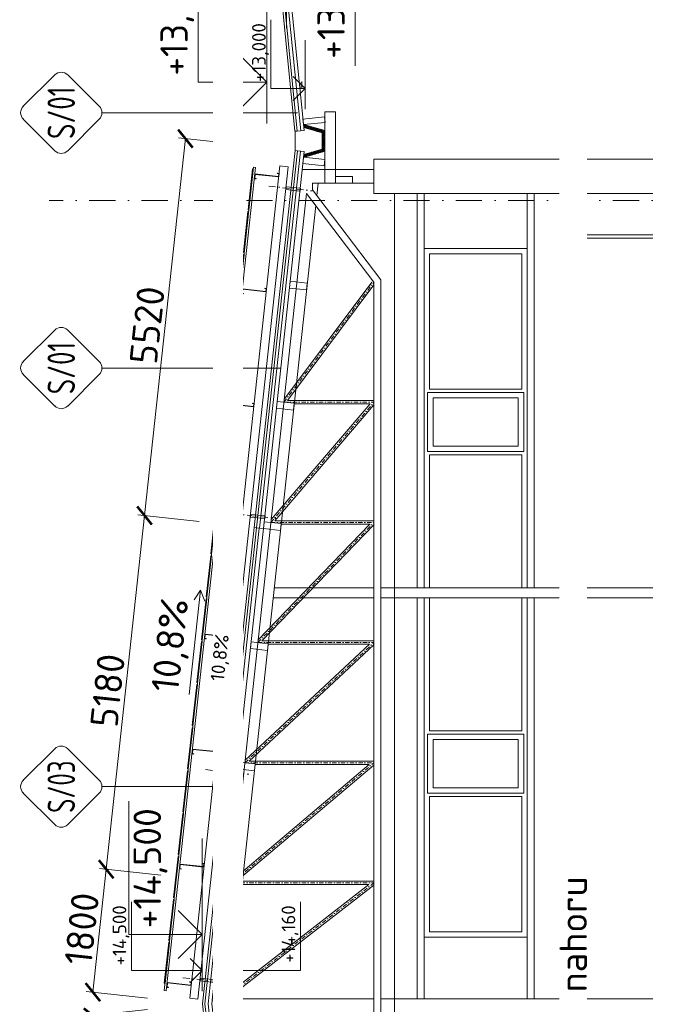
# Model space of a CAD drawing. Header units: millimetres. Extents: x -29085 to 3627694, y -159961 to 2281735.
# Tile 21 of 229: x 115737 to 125134, y 105977 to 120314. Entities that reach past the tile are written whole.
import ezdxf
from ezdxf import colors
from ezdxf.entities.mleader import LeaderData, LeaderLine
from ezdxf.enums import TextEntityAlignment as Align
from ezdxf.math import Vec2, Vec3

# ---------------------------------------------------------------- set-up
doc = ezdxf.new("R2010")
doc.units = ezdxf.units.MM
doc.linetypes.add('CENTERX2', pattern=[101.6, 63.5, -12.7, 12.7, -12.7])
doc.linetypes.add('DASHDOT', pattern=[25.4, 12.7, -6.35, 0, -6.35])
for name, color, linetype, lineweight in [('A99_FVE_řez', 6, 'Continuous', 5), ('A99_N_kce-pohl', 1, 'Continuous', 9), ('A99_N_kce-rez-sil', 6, 'Continuous', 18), ('A99_N_koty-10-vysk', 160, 'Continuous', 9), ('A99_N_koty-100', 160, 'Continuous', 9), ('A99_N_koty-200', 5, 'Continuous', 5), ('A99_N_koty-200-vysk', 6, 'Continuous', 9), ('A99_N_koty-vysk', 160, 'Continuous', 5), ('A99_N_sraf', 252, 'Continuous', 0), ('A99_N_txt-popis-50', 240, 'Continuous', 9), ('A99_N_znaceni 200', 5, 'Continuous', 5), ('A99_S_kce-pohl', 7, 'Continuous', 5), ('A99_S_kce-rez-sil', 7, 'Continuous', 15), ('A99_S_osy', 1, 'CENTERX2', 5), ('A99_S_sraf', 252, 'Continuous', 9)]:
    doc.layers.add(name, color=color, linetype=linetype, lineweight=lineweight)
doc.styles.add('A99_kota', font='isocpeur.ttf', dxfattribs={"height": 2})
doc.styles.add('A99_popis', font='isocpeur.ttf')
doc.styles.add('ad_popis 100', font='isocpeur.ttf', dxfattribs={"height": 200})
doc.linetypes.add('IZOLACE', pattern='A,0.00254,-2.54,[134,ltypeshp.shx,S=2.54,R=0,X=-2.54,Y=0],-5.08,[134,ltypeshp.shx,S=2.54,R=180,X=2.54,Y=0],-2.54', length=10.16254)
doc.dimstyles.new('A99_kota_200 new', dxfattribs={"dimscale": 200, "dimtxt": 2, "dimasz": 1.2, "dimexe": 0.5, "dimexo": 1.5, "dimgap": 0.3, "dimtad": 1, "dimdec": 0, "dimzin": 3, "dimdsep": 46, "dimtxsty": 'A99_kota', "dimblk": 'ARCHTICK', "dimcen": 2.5, "dimazin": 2, "dimtfac": 0.75, "dimtdec": 0, "dimtmove": 2, "dimatfit": 0, "dimfxl": 4, "dimfxlon": 1, "dimtolj": 1, "dimtzin": 0, "dimlwd": 5, "dimlwe": 5, "dimarcsym": 0})

# ---------------------------------------------------------------- blocks, each defined once
blk = doc.blocks.new('*U34')
at = {"color": 0, "linetype": 'ByBlock', "lineweight": -2}
blk.add_line((-3, 0), (7, 0), dxfattribs=at)
for points in [[(-1.75, -1.75), (0, 0), (1.75, -1.75)], [(0, 0), (0, -10.3), (0, -10.3), (10, -10.3)]]:
    blk.add_lwpolyline(points, dxfattribs=at)
at = {"color": 0, "linetype": 'ByBlock', "lineweight": -2, "style": 'A99_kota'}
blk.add_attdef('VYSKA', text='', height=2, dxfattribs=at).set_placement((9.5, -7.55), align=Align.TOP_RIGHT)
blk.add_attdef('POPIS_001', (9.5, -12.8), '', height=2, dxfattribs=at)
blk = doc.blocks.new('*U32')
at = {"color": 0, "linetype": 'ByBlock', "lineweight": -2}
blk.add_line((-3, 0), (7, 0), dxfattribs=at)
for points in [[(0, 0), (0, 5), (0, 5), (10, 5)], [(-1.75, 1.75), (0, 0), (1.75, 1.75)]]:
    blk.add_lwpolyline(points, dxfattribs=at)
at = {"color": 0, "linetype": 'ByBlock', "lineweight": -2, "style": 'A99_kota'}
blk.add_attdef('VYSKA', text='', height=2, dxfattribs=at).set_placement((9.5, 7.75), align=Align.TOP_RIGHT)
blk.add_attdef('POPIS_001', (9.5, 2.5), '', height=2, dxfattribs=at)
blk = doc.blocks.new('*U33')
at = {"color": 0, "linetype": 'ByBlock', "lineweight": -2}
blk.add_line((-3, 0), (7, 0), dxfattribs=at)
for points in [[(0, 0), (0, 10.3), (0, 10.3), (10, 10.3)], [(-1.75, 1.75), (0, 0), (1.75, 1.75)]]:
    blk.add_lwpolyline(points, dxfattribs=at)
at = {"color": 0, "linetype": 'ByBlock', "lineweight": -2, "style": 'A99_kota'}
blk.add_attdef('VYSKA', text='', height=2, dxfattribs=at).set_placement((9.5, 13.05), align=Align.TOP_RIGHT)
blk.add_attdef('POPIS_001', (9.5, 7.8), '', height=2, dxfattribs=at)
blk = doc.blocks.new('*U63')
at = {"color": 0, "linetype": 'ByBlock', "lineweight": -2}
blk.add_line((-3, 0), (7, 0), dxfattribs=at)
for points in [[(0, 0), (0, 5.35), (0, 5.35), (9.7, 5.35)], [(-1.75, 1.75), (0, 0), (1.75, 1.75)]]:
    blk.add_lwpolyline(points, dxfattribs=at)
at = {"color": 0, "linetype": 'ByBlock', "lineweight": -2, "style": 'A99_kota'}
blk.add_attdef('POPIS_001', (9.2, 6.65), '', height=2, rotation=360, dxfattribs=at)
blk.add_attdef('VYSKA', text='', height=2, rotation=360, dxfattribs=at).set_placement((9.2, 4.6), align=Align.TOP_RIGHT)
blk = doc.blocks.new('*U52')
at = {"color": 0, "linetype": 'ByBlock', "lineweight": -2}
blk.add_line((-3, 0), (7, 0), dxfattribs=at)
for points in [[(0, 0), (0, 5), (0, 5), (9.7, 5)], [(-1.75, 1.75), (0, 0), (1.75, 1.75)]]:
    blk.add_lwpolyline(points, dxfattribs=at)
at = {"color": 0, "linetype": 'ByBlock', "lineweight": -2, "style": 'A99_kota'}
blk.add_attdef('VYSKA', text='', height=2, dxfattribs=at).set_placement((9.2, 7.75), align=Align.TOP_RIGHT)
blk.add_attdef('POPIS_001', (9.2, 2.5), '', height=2, dxfattribs=at)
blk = doc.blocks.new('*U56')
at = {"color": 0}
for p, q in [((-0.72, 4.14), (-4.15, 0.71)), ((4.14, 0.71), (0.71, 4.14)), ((-4.15, -0.72), (-0.72, -4.15)), ((0.71, -4.15), (4.14, -0.72)), ((0, -4.45), (0, -23.97))]:
    blk.add_line(p, q, dxfattribs=at)
for centre, start, end in [((0, 3.42), 45, 135), ((-3.43, 0), 135, 225), ((3.42, 0), 315, 45), ((0, -3.43), 225, 315)]:
    blk.add_arc(centre, 1.01, start, end, dxfattribs=at)
at = {"color": 0, "linetype": 'ByBlock', "style": 'A99_popis', "width": 0.953108}
blk.add_attdef('SKLADBA', text='', height=3, rotation=0.0103, dxfattribs=at).set_placement((-2.86, -1.51), (2.86, -1.5), align=Align.FIT)
blk = doc.blocks.new('*U57')
at = {"color": 0}
for p, q in [((-0.72, 4.14), (-4.15, 0.71)), ((4.14, 0.71), (0.71, 4.14)), ((-4.15, -0.72), (-0.72, -4.15)), ((0.71, -4.15), (4.14, -0.72)), ((0, -4.45), (0, -18.56))]:
    blk.add_line(p, q, dxfattribs=at)
for centre, start, end in [((0, 3.42), 45, 135), ((-3.43, 0), 135, 225), ((3.42, 0), 315, 45), ((0, -3.43), 225, 315)]:
    blk.add_arc(centre, 1.01, start, end, dxfattribs=at)
at = {"color": 0, "linetype": 'ByBlock', "style": 'A99_popis', "width": 0.953108}
blk.add_attdef('SKLADBA', text='', height=3, rotation=0.0103, dxfattribs=at).set_placement((-2.86, -1.51), (2.86, -1.5), align=Align.FIT)
blk = doc.blocks.new('_ArchTick')
at = {"color": 0, "linetype": 'ByBlock', "const_width": 0.15}
blk.add_lwpolyline([(-0.5, -0.5), (0.5, 0.5)], dxfattribs=at)
blk = doc.blocks.new('*D180')
at = {"layer": 'A99_N_koty-200', "color": 0, "linetype": 'Continuous', "lineweight": 5, "transparency": 16777216}
for p, q in [((117598, 105899), (116703, 105802)), ((116996, 104023), (116802, 105812)), ((117792, 104109), (116897, 104012))]:
    blk.add_line(p, q, dxfattribs=at)
at = {"layer": 'Defpoints', "color": 0, "linetype": 'Continuous', "transparency": 16777216}
for p in [(118398, 105985), (116802, 105812), (118592, 104196)]:
    blk.add_point(p, dxfattribs=at)
at = {"layer": 'A99_N_koty-200', "color": 0, "linetype": 'Continuous', "lineweight": 5, "transparency": 16777216, "xscale": 240, "yscale": 240, "zscale": 240}
for p, rotation in [((116802, 105812), 96.1848103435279), ((116996, 104023), 276.1848103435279)]:
    blk.add_blockref('_ArchTick', p, dxfattribs=dict(at, rotation=rotation))
at = {"layer": 'A99_N_koty-200', "color": 0, "linetype": 'Continuous', "transparency": 16777216, "insert": (116641, 104890), "char_height": 400, "attachment_point": 5, "rotation": 96.1848, "style": 'A99_kota'}
blk.add_mtext('\\A1;1800', dxfattribs=at)
blk = doc.blocks.new('*D182')
at = {"layer": 'A99_N_koty-200', "color": 0, "linetype": 'Continuous', "lineweight": 5, "transparency": 16777216}
for p, q in [((118149, 118582), (117554, 113094)), ((118944, 118496), (118050, 118592)), ((118350, 113008), (117455, 113104))]:
    blk.add_line(p, q, dxfattribs=at)
at = {"layer": 'Defpoints', "color": 0, "linetype": 'Continuous', "transparency": 16777216}
for p in [(119745, 118409), (117554, 113094), (119185, 112917)]:
    blk.add_point(p, dxfattribs=at)
at = {"layer": 'A99_N_koty-200', "color": 0, "linetype": 'Continuous', "lineweight": 5, "transparency": 16777216, "xscale": 240, "yscale": 240, "zscale": 240}
for p, rotation in [((118149, 118582), 83.81518965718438), ((117554, 113094), 263.8151896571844)]:
    blk.add_blockref('_ArchTick', p, dxfattribs=dict(at, rotation=rotation))
at = {"layer": 'A99_N_koty-200', "color": 0, "linetype": 'Continuous', "transparency": 16777216, "insert": (117593, 115866), "char_height": 400, "attachment_point": 5, "rotation": 83.8152, "style": 'A99_kota'}
blk.add_mtext('\\A1;5520', dxfattribs=at)
blk = doc.blocks.new('*D184')
at = {"layer": 'A99_N_koty-200', "color": 0, "linetype": 'Continuous', "lineweight": 5, "transparency": 16777216}
for p, q in [((117554, 113094), (116996, 107944)), ((118350, 113008), (117455, 113104)), ((117792, 107858), (116897, 107955))]:
    blk.add_line(p, q, dxfattribs=at)
at = {"layer": 'Defpoints', "color": 0, "linetype": 'Continuous', "transparency": 16777216}
for p in [(119185, 112917), (116996, 107944), (118592, 107771)]:
    blk.add_point(p, dxfattribs=at)
at = {"layer": 'A99_N_koty-200', "color": 0, "linetype": 'Continuous', "lineweight": 5, "transparency": 16777216, "xscale": 240, "yscale": 240, "zscale": 240}
for p, rotation in [((117554, 113094), 83.81518965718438), ((116996, 107944), 263.8151896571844)]:
    blk.add_blockref('_ArchTick', p, dxfattribs=dict(at, rotation=rotation))
at = {"layer": 'A99_N_koty-200', "color": 0, "linetype": 'Continuous', "transparency": 16777216, "insert": (117017, 110547), "char_height": 400, "attachment_point": 5, "rotation": 83.8152, "style": 'A99_kota'}
blk.add_mtext('\\A1;5180', dxfattribs=at)
blk = doc.blocks.new('*D186')
at = {"layer": 'A99_N_koty-200', "color": 0, "linetype": 'Continuous', "lineweight": 5, "transparency": 16777216}
for p, q in [((116996, 107944), (116802, 106154)), ((117792, 107858), (116897, 107955)), ((117598, 106068), (116703, 106165))]:
    blk.add_line(p, q, dxfattribs=at)
at = {"layer": 'Defpoints', "color": 0, "linetype": 'Continuous', "transparency": 16777216}
for p in [(118592, 107771), (116802, 106154), (118398, 105981)]:
    blk.add_point(p, dxfattribs=at)
at = {"layer": 'A99_N_koty-200', "color": 0, "linetype": 'Continuous', "lineweight": 5, "transparency": 16777216, "xscale": 240, "yscale": 240, "zscale": 240}
for p, rotation in [((116996, 107944), 83.81518965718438), ((116802, 106154), 263.8151896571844)]:
    blk.add_blockref('_ArchTick', p, dxfattribs=dict(at, rotation=rotation))
at = {"layer": 'A99_N_koty-200', "color": 0, "linetype": 'Continuous', "transparency": 16777216, "insert": (116641, 107077), "char_height": 400, "attachment_point": 5, "rotation": 83.8152, "style": 'A99_kota'}
blk.add_mtext('\\A1;1800', dxfattribs=at)
blk = doc.blocks.new('*U65')
at = {"color": 0}
for p, q in [((-0.72, 4.14), (-4.15, 0.71)), ((4.14, 0.71), (0.71, 4.14)), ((-4.15, -0.72), (-0.72, -4.15)), ((0.71, -4.15), (4.14, -0.72)), ((0, -4.45), (0, -25.79))]:
    blk.add_line(p, q, dxfattribs=at)
for centre, start, end in [((0, 3.42), 45, 135), ((-3.43, 0), 135, 225), ((3.42, 0), 315, 45), ((0, -3.43), 225, 315)]:
    blk.add_arc(centre, 1.01, start, end, dxfattribs=at)
at = {"color": 0, "linetype": 'ByBlock', "style": 'A99_popis', "width": 0.953108}
blk.add_attdef('SKLADBA', text='', height=3, rotation=0.0103, dxfattribs=at).set_placement((-2.86, -1.51), (2.86, -1.5), align=Align.FIT)
blk = doc.blocks.new('*U35')
at = {"color": 0, "linetype": 'ByBlock', "lineweight": -2}
blk.add_line((-3, 0), (7, 0), dxfattribs=at)
for points in [[(-1.75, -1.75), (0, 0), (1.75, -1.75)], [(0, 0), (0, -5), (0, -5), (9.7, -5)]]:
    blk.add_lwpolyline(points, dxfattribs=at)
at = {"color": 0, "linetype": 'ByBlock', "lineweight": -2, "style": 'A99_kota'}
blk.add_attdef('VYSKA', text='', height=2, dxfattribs=at).set_placement((9.2, -2.25), align=Align.TOP_RIGHT)
blk.add_attdef('POPIS_001', (9.2, -7.5), '', height=2, dxfattribs=at)

msp = doc.modelspace()

# ---------------------------------------------------------------- hatches: boundary and pattern name
at = {"layer": 'A99_S_sraf', "lineweight": 0, "transparency": 33554562}
h = msp.add_hatch(dxfattribs=at)
h.set_pattern_fill('HONEY', color=256, scale=75)
h.set_pattern_definition([(272.86, (120056.519, 118409.7884), (8.81053, -13.63988), [9.375, -18.75]), (32.86, (120056.519, 118409.7884), (7.40722, 14.45009), [9.375, -18.75]), (332.86, (120056.519, 118409.7884), (16.21775, 0.8102), [-18.75, 9.375])])
h.paths.add_polyline_path([(120179, 118398.1), (120177.6, 118699.1), (119868.3, 118788.6), (119872.6, 118745.7), (120139.9, 118668.3), (120139.9, 118428.5), (119874.3, 118351.6), (119869.6, 118308.6)])

# ---------------------------------------------------------------- linework, layer by layer
at = {"layer": 'A99_FVE_řez', "lineweight": 5, "ltscale": 2}
for points in [[(119169.7, 118161.5), (117870.7, 106174.2), (117840.8, 106177.4), (119139.9, 118164.8)], [(119524.4, 118186), (118211.1, 106066.9), (118330.4, 106054), (119643.7, 118173)], [(119137.2, 118139.9), (119127.2, 118141), (119062.6, 117544.5), (119072.5, 117543.4)], [(119163.9, 118061.6), (119157.4, 118001.9), (119177.3, 117999.8), (119176.8, 117994.8), (119151.9, 117997.5), (119159.5, 118067.1), (119502.4, 118029.9), (119506.8, 118069.7), (119486.9, 118071.8), (119487.4, 118076.8), (119512.3, 118074.1), (119506.9, 118024.4), (119163.9, 118061.6)], [(119069.8, 117518.5), (119059.9, 117519.6), (118995.3, 116923.1), (119005.2, 116922)], [(119002, 116892.2), (118992, 116893.3), (118927.4, 116296.8), (118937.3, 116295.7)], [(118982.6, 116388.9), (118976.2, 116329.2), (118996, 116327.1), (118995.5, 116322.1), (118970.6, 116324.8), (118978.2, 116394.4), (119321.2, 116357.2), (119325.5, 116397), (119305.6, 116399.1), (119306.1, 116404.1), (119331, 116401.4), (119325.6, 116351.7), (118982.6, 116388.9)], [(118934.4, 116268.4), (118924.4, 116269.4), (118859.8, 115672.9), (118869.7, 115671.9)], [(118866.5, 115642), (118856.5, 115643.1), (118791.9, 115046.6), (118801.8, 115045.5)], [(118798.9, 115018.2), (118788.9, 115019.3), (118724.3, 114422.8), (118734.2, 114421.7)], [(118801.1, 114713.7), (118794.6, 114654), (118814.5, 114651.9), (118814, 114646.9), (118789.1, 114649.6), (118796.7, 114719.2), (119139.6, 114682), (119144, 114721.8), (119124.1, 114723.9), (119124.6, 114728.9), (119149.5, 114726.2), (119144.1, 114676.5), (118801.1, 114713.7)], [(118730.5, 114386.9), (118720.5, 114388), (118655.9, 113791.5), (118665.8, 113790.4)], [(118662.9, 113763), (118652.9, 113764.1), (118588.3, 113167.6), (118598.2, 113166.5)], [(118529.8, 112535.2), (118519.9, 112536.3), (118584.5, 113132.8), (118594.4, 113131.7)], [(118619.5, 113038.5), (118613.1, 112978.8), (118633, 112976.7), (118632.4, 112971.7), (118607.6, 112974.4), (118615.1, 113044), (118958.1, 113006.8), (118962.4, 113046.6), (118942.5, 113048.7), (118943.1, 113053.7), (118967.9, 113051), (118962.5, 113001.3), (118619.5, 113038.5)], [(118462.2, 111911.4), (118452.3, 111912.5), (118516.9, 112509), (118526.8, 112507.9)], [(118394.3, 111285), (118384.4, 111286.1), (118449, 111882.6), (118459, 111881.6)], [(118326.7, 110661.2), (118316.8, 110662.3), (118381.4, 111258.8), (118391.4, 111257.7)], [(118438, 111363.3), (118431.6, 111303.6), (118451.4, 111301.5), (118450.9, 111296.5), (118426, 111299.2), (118433.6, 111368.8), (118776.6, 111331.6), (118780.9, 111371.4), (118761, 111373.6), (118761.5, 111378.5), (118786.4, 111375.8), (118781, 111326.1), (118438, 111363.3)], [(118258.9, 110034.9), (118248.9, 110035.9), (118313.6, 110632.4), (118323.5, 110631.4)], [(118190.7, 109406), (118180.8, 109407.1), (118245.4, 110003.6), (118255.4, 110002.6)], [(118256.5, 109688.1), (118250, 109628.4), (118269.9, 109626.3), (118269.4, 109621.3), (118244.5, 109624), (118252, 109693.6), (118595, 109656.4), (118599.3, 109696.2), (118579.5, 109698.4), (118580, 109703.3), (118604.9, 109700.6), (118599.5, 109650.9), (118256.5, 109688.1)], [(118122.8, 108779.7), (118112.9, 108780.8), (118177.5, 109377.3), (118187.5, 109376.2)], [(118055.2, 108155.9), (118045.3, 108156.9), (118109.9, 108753.4), (118119.9, 108752.4)], [(117987.6, 107532), (117977.7, 107533.1), (118042.3, 108129.6), (118052.3, 108128.5)], [(118074.9, 108012.9), (118068.5, 107953.3), (118088.4, 107951.1), (118087.8, 107946.1), (118063, 107948.8), (118070.5, 108018.4), (118413.5, 107981.2), (118417.8, 108021), (118397.9, 108023.2), (118398.5, 108028.1), (118423.3, 108025.4), (118417.9, 107975.7), (118074.9, 108012.9)], [(117919.8, 106905.7), (117909.8, 106906.8), (117974.5, 107503.3), (117984.4, 107502.2)], [(117852.2, 106281.8), (117842.2, 106282.9), (117906.8, 106879.4), (117916.8, 106878.3)], [(117888, 106288), (117881.6, 106228.4), (117901.4, 106226.2), (117900.9, 106221.2), (117876, 106223.9), (117883.6, 106293.5), (118226.6, 106256.3), (118230.9, 106296.1), (118211, 106298.3), (118211.5, 106303.2), (118236.4, 106300.5), (118231, 106250.8), (117888, 106288)]]:
    msp.add_lwpolyline(points, close=True, dxfattribs=at)
at = {"layer": 'A99_FVE_řez', "linetype": 'DASHDOT', "lineweight": 5, "ltscale": 8}
for points in [[(119361.6, 117889.3), (119992.9, 117820.9)], [(118844.7, 113118.8), (119476, 113050.4)], [(118441, 109394), (119072.3, 109325.6)], [(118112.7, 106364.2), (118744, 106295.8)]]:
    msp.add_lwpolyline(points, dxfattribs=at)
at = {"layer": 'A99_FVE_řez', "lineweight": 5}
for points in [[(119617.3, 117881.7), (119613, 117841.9), (119821.8, 117819.3), (119826.1, 117859.1)], [(119096, 113071.5), (119100.3, 113111.2), (119309.1, 113088.6), (119304.8, 113048.8)], [(118692.4, 109346.7), (118696.7, 109386.4), (118905.5, 109363.8), (118901.2, 109324)], [(118364.1, 106316.9), (118368.4, 106356.7), (118577.1, 106334), (118572.8, 106294.3)]]:
    msp.add_lwpolyline(points, close=True, dxfattribs=at)
at = {"layer": 'A99_N_kce-pohl'}
for p, q in [((121624, 116983.3), (123124, 116983.3)), ((121624, 112043.3), (121624, 116983.3)), ((121704, 116903.3), (123044, 116903.3)), ((121704, 114935.8), (121704, 116903.3)), ((123044, 116903.3), (123044, 114935.8)), ((123124, 116983.3), (123124, 112043.3)), ((123044, 114935.8), (121704, 114935.8)), ((121704, 112043.3), (121704, 113975.8)), ((123044, 113975.8), (121704, 113975.8)), ((123044, 113975.8), (123044, 112043.3)), ((121624, 111893.3), (121624, 106058.3)), ((121624, 106953.3), (121624, 111893.3)), ((121704, 111893.3), (121704, 109960.8)), ((123044, 109960.8), (123044, 111893.3)), ((123124, 111893.3), (123124, 106058.3)), ((123124, 111893.3), (123124, 106953.3)), ((123044, 109960.8), (121704, 109960.8)), ((121704, 109000.8), (121704, 107033.3)), ((123044, 109000.8), (121704, 109000.8)), ((123044, 107033.3), (123044, 109000.8)), ((123124, 106953.3), (121624, 106953.3)), ((121704, 107033.3), (123044, 107033.3))]:
    msp.add_line(p, q, dxfattribs=at)
at = {"layer": 'A99_N_kce-pohl', "lineweight": 5}
for p, q in [((119149.6, 112917.7), (118590.5, 107757.9)), ((118625.3, 107754.1), (119184.4, 112913.9)), ((118665, 107749.8), (119224.2, 112909.6))]:
    msp.add_line(p, q, dxfattribs=at)
for points in [[(119777.4, 118692.3), (119742.6, 118688.8), (119541.6, 120698.8), (119636.1, 120708.2)], [(119744.6, 118407.8), (119744.6, 118689)], [(119149.6, 112917.7), (119744.6, 118407.8)], [(119779.4, 118404.3), (119744.6, 118407.8)], [(119184.4, 112913.9), (119149.6, 112917.7)], [(118625.3, 107754.1), (118590.5, 107757.9)]]:
    msp.add_lwpolyline(points, dxfattribs=at)
at = {"layer": 'A99_N_kce-pohl'}
for points in [[(123074, 114025.8), (123074, 114885.8), (121674, 114885.8), (121674, 114025.8)], [(122994, 114105.8), (122994, 114805.8), (121754, 114805.8), (121754, 114105.8)], [(123074, 109910.8), (123074, 109050.8), (121674, 109050.8), (121674, 109910.8)], [(122994, 109830.8), (122994, 109130.8), (121754, 109130.8), (121754, 109830.8)]]:
    msp.add_lwpolyline(points, close=True, dxfattribs=at)
at = {"layer": 'A99_N_kce-rez-sil'}
for p, q in [((119779.4, 118404.3), (119184.4, 112913.9)), ((119878.9, 118394.4), (119283.8, 112903.1)), ((118433.4, 105983.3), (118625.3, 107754.1)), ((118433.4, 105983.3), (118626.7, 104199.5))]:
    msp.add_line(p, q, dxfattribs=at)
for points in [[(119876.9, 118702.2), (119675.9, 120712.2), (119576.4, 120702.3), (119777.4, 118692.3), (119876.9, 118702.2)], [(119878.9, 118394.4), (119779.4, 118404.3)], [(119283.8, 112903.1), (119184.4, 112913.9)], [(118724.7, 107743.3), (118534, 105983.3)], [(118724.7, 107743.3), (118625.3, 107754.1)], [(118726.1, 104210.2), (118534, 105983.3)]]:
    msp.add_lwpolyline(points, dxfattribs=at)
at = {"layer": 'A99_N_kce-rez-sil', "lineweight": 5}
for points in [[(118590.5, 107757.9), (118398.2, 105983.3)], [(118591.9, 104195.7), (118398.2, 105983.3)]]:
    msp.add_lwpolyline(points, dxfattribs=at)
at = {"layer": 'A99_N_koty-100'}
for points in [[(118879.3, 111492.9), (118796.3, 110732.5)], [(118879.3, 111492.9), (118831.4, 111422.7)], [(118879.3, 111492.9), (118910.9, 111414)]]:
    msp.add_lwpolyline(points, dxfattribs=at)
at = {"layer": 'A99_N_koty-200-vysk', "lineweight": 5}
for points in [[(118370.8, 112006.9), (118206, 110485.8)], [(118370.8, 112006.9), (118275.1, 111866.4)], [(118370.8, 112006.9), (118434.2, 111849.2)]]:
    msp.add_lwpolyline(points, dxfattribs=at)
at = {"layer": 'A99_N_sraf', "color": 1, "linetype": 'IZOLACE', "lineweight": 0, "ltscale": 3}
for points in [[(119827.2, 118697.3), (119626.2, 120707.2)], [(119824.2, 118399.8), (119229.2, 112909)], [(118478.7, 105983.8), (118670, 107749.2)], [(118478.7, 105982.7), (118671.4, 104204.3)]]:
    msp.add_lwpolyline(points, dxfattribs=at)
at = {"layer": 'A99_S_kce-pohl'}
for p, q in [((120894, 118283.3), (132894, 118283.3)), ((120894, 117783.3), (120894, 118283.3)), ((120894, 118133.3), (119850.6, 118133.3)), ((120894, 117933.3), (120000.1, 117933.3)), ((120000.1, 117933.3), (120000.1, 117834.3)), ((120079.8, 117933.3), (120060.5, 117754.9)), ((119913.3, 117783.3), (118634.5, 105983.3)), ((120894, 116494), (119913.3, 117783.3)), ((120994, 116527.7), (120000.1, 117834.3)), ((120894, 117783.3), (125034, 117783.3)), ((121194, 94183.3), (121194, 117783.3)), ((121524, 117783.3), (121524, 112043.3)), ((121624, 117783.3), (121624, 112043.3)), ((123124, 117783.3), (123124, 112043.3)), ((123224, 117783.3), (123224, 112043.3)), ((125034, 116983.3), (125034, 117783.3)), ((120045.4, 117610.2), (118785.4, 105983.2)), ((125034, 116983.3), (125734, 116983.3)), ((125034, 116983.3), (125034, 94983.3)), ((119589.2, 114792.8), (120862.7, 116494)), ((119633.9, 114769), (120894, 116452.3)), ((120894, 95472.5), (120894, 116494)), ((120994, 95438.8), (120994, 116527.7)), ((119399, 113038), (120839.6, 114719)), ((119448.6, 113019), (120894, 114705.6)), ((119633.9, 114769), (120894, 114769)), ((119732.1, 114719), (120839.6, 114719)), ((119448.6, 113019), (120894, 113019)), ((118724.7, 107743.3), (119283.8, 112903.1)), ((119209, 111284.6), (120835.1, 112969)), ((119263.5, 111269), (120894, 112958)), ((119542.4, 112969), (120835.1, 112969)), ((119441.5, 112043.3), (120894, 112043.3)), ((120994, 112043.3), (125034, 112043.3)), ((119425.3, 111893.3), (120894, 111893.3)), ((120994, 111893.3), (125034, 111893.3)), ((121524, 111893.3), (121524, 106058.3)), ((123224, 111893.3), (123224, 106058.3)), ((119263.5, 111269), (120894, 111269)), ((119019.1, 109532), (120830.4, 111219)), ((119078.5, 109519), (120894, 111209.9)), ((119352.8, 111219), (120830.4, 111219)), ((118829.3, 107780.1), (120825.7, 109469)), ((118893.6, 107769), (120894, 109461.3)), ((119078.5, 109519), (120894, 109519)), ((119163.2, 109469), (120825.7, 109469)), ((118746, 106111.1), (120820.9, 107719)), ((118796.7, 106087.1), (120894, 107712.4)), ((118893.6, 107769), (120894, 107769)), ((118973.5, 107719), (120820.9, 107719)), ((119913.3, 94183.3), (118634.5, 105983.3)), ((120045.4, 94356.3), (118785.4, 105983.3)), ((118793, 106058.3), (120894, 106058.3)), ((120994, 106058.3), (125034, 106058.3))]:
    msp.add_line(p, q, dxfattribs=at)
at = {"layer": 'A99_S_kce-pohl', "linetype": 'DASHDOT', "ltscale": 5}
for p, q in [((119583.9, 114744), (120894, 116494)), ((119394.3, 112994), (120894, 114744)), ((119583.9, 114744), (120894, 114744)), ((119204.6, 111244), (120894, 112994)), ((119394.3, 112994), (120894, 112994)), ((119015, 109494), (120894, 111244)), ((119204.6, 111244), (120894, 111244)), ((118825.3, 107744), (120894, 109494)), ((119015, 109494), (120894, 109494)), ((118635.7, 105994), (120894, 107744)), ((118825.3, 107744), (120894, 107744))]:
    msp.add_line(p, q, dxfattribs=at)
at = {"layer": 'A99_S_kce-pohl'}
msp.add_lwpolyline([(120179, 118973.3), (120334, 118973.3), (120334, 117933.3), (120179, 117933.3)], close=True, dxfattribs=at)
at = {"layer": 'A99_S_kce-rez-sil', "linetype": 'Continuous'}
for p, q in [((123834, 116983.3), (123834, 117333.3)), ((123834, 117333.3), (123884, 117333.3)), ((123884, 117333.3), (123884, 117183.3)), ((125034, 117333.3), (124984, 117333.3)), ((124984, 117333.3), (124984, 117183.3)), ((125034, 116983.3), (125034, 117333.3)), ((123884, 117183.3), (124984, 117183.3)), ((123884, 116983.3), (123884, 117133.3)), ((123884, 117133.3), (124984, 117133.3)), ((124984, 116983.3), (124984, 117133.3)), ((123834, 116983.3), (123884, 116983.3)), ((125034, 116983.3), (124984, 116983.3))]:
    msp.add_line(p, q, dxfattribs=at)
at = {"layer": 'A99_S_kce-rez-sil', "linetype": 'Continuous', "lineweight": 13}
for points in [[(119868.5, 118786.8), (119860.5, 118866.4), (120174, 118897.8), (120181.9, 118818.2)], [(119859.8, 118218), (119869.7, 118309.9), (120177.9, 118276.5), (120167.9, 118184.6)], [(120334, 117933.3), (120579, 117933.3), (120579, 118028.3), (120334, 118028.3)]]:
    msp.add_lwpolyline(points, close=True, dxfattribs=at)
at = {"layer": 'A99_S_kce-rez-sil', "linetype": 'Continuous', "lineweight": 5}
for points in [[(119868.3, 118788.6), (120179, 118698.7), (120179, 118398.1), (119869.6, 118308.6)], [(119874.3, 118351.6), (120139.9, 118428.5), (120139.9, 118668.3), (119872.6, 118745.7)]]:
    msp.add_lwpolyline(points, dxfattribs=at)
at = {"layer": 'A99_S_kce-rez-sil', "lineweight": 20}
for points in [[(119663.4, 116405.4), (119911.9, 116378.4), (119922.7, 116477.9), (119674.1, 116504.8)], [(119473.7, 114655.4), (119722.3, 114628.4), (119733, 114727.9), (119484.5, 114754.8)], [(119283.8, 112903.1), (119532.5, 112877.5), (119543.3, 112976.9), (119294.8, 113003.9)], [(119094.4, 111155.4), (119343, 111128.4), (119353.8, 111227.9), (119105.2, 111254.8)], [(118904.8, 109405.4), (119153.3, 109378.4), (119164.1, 109477.9), (118915.6, 109504.8)], [(118713.9, 107643.9), (118962.5, 107617), (118973.2, 107716.4), (118724.7, 107743.3)], [(118539.3, 106033), (118787.9, 106006), (118798.7, 106105.4), (118550.1, 106132.4)]]:
    msp.add_lwpolyline(points, close=True, dxfattribs=at)
at = {"layer": 'A99_S_osy', "linetype": 'DASHDOT', "lineweight": 5, "ltscale": 30}
msp.add_lwpolyline([(136183.8, 117683.3), (116163.8, 117683.3)], dxfattribs=at)

# ---------------------------------------------------------------- block references
at = {"layer": 'A99_N_koty-10-vysk', "lineweight": 5, "xscale": 10, "yscale": 10, "zscale": 10, "rotation": 90.00000000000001}
msp.add_blockref('*U32', (119894, 119313.3), dxfattribs=at).add_auto_attribs({'VYSKA': '+13,000'})
at = {"layer": 'A99_N_koty-200-vysk', "lineweight": 5}
ref = msp.add_blockref('*U35', (119619, 121583.3), dxfattribs=dict(at, xscale=-200, yscale=200, zscale=200, rotation=90))
ref.add_attrib('VYSKA', '+13,280', dxfattribs={"layer": '0', "color": 0, "linetype": 'ByBlock', "lineweight": -2, "height": 400, "rotation": 90, "style": 'A99_kota'}).set_placement((120069, 121483.3), align=Align.TOP_RIGHT)
at = {"layer": 'A99_N_koty-200-vysk', "lineweight": 5, "xscale": 200, "yscale": 200, "zscale": 200, "rotation": 90.00000000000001}
msp.add_blockref('*U52', (119334, 119403.3), dxfattribs=at).add_auto_attribs({'VYSKA': '+13,560'})
at = {"layer": 'A99_N_koty-200-vysk', "lineweight": 5}
ref = msp.add_blockref('*U63', (118394, 106993.3), dxfattribs=dict(at, xscale=200, yscale=200, zscale=200, rotation=90.00000000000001))
ref.add_attrib('VYSKA', '+14,500', dxfattribs={"layer": '0', "color": 0, "linetype": 'ByBlock', "lineweight": -2, "height": 400, "rotation": 90, "style": 'A99_kota'}).set_placement((117394, 108833.3), align=Align.TOP_RIGHT)
at = {"layer": 'A99_N_koty-vysk', "lineweight": 5, "xscale": 100, "yscale": 100, "zscale": 100, "rotation": 90.00000000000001}
for name, p, values in [('*U32', (119894, 119313.3), {'VYSKA': '+13,000'}), ('*U33', (118394, 106468.3), {'VYSKA': '+14,500'}), ('*U34', (118793.5, 106468.3), {'VYSKA': '+14,160'})]:
    msp.add_blockref(name, p, dxfattribs=at).add_auto_attribs(values)
at = {"layer": 'A99_N_znaceni 200', "lineweight": 5}
ref = msp.add_blockref('*U65', (116341.7, 118958.9), dxfattribs=dict(at, xscale=133.3, yscale=133.3, zscale=133.3, rotation=89.99999999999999))
ref.add_attrib('SKLADBA', 'S/01', dxfattribs={"layer": '0', "color": 0, "linetype": 'ByBlock', "height": 400, "rotation": 90.01026, "style": 'A99_popis', "width": 0.705829}).set_placement((116542.4, 118577.2), (116542.3, 119339.5), align=Align.FIT)
ref = msp.add_blockref('*U56', (116341.7, 115241.7), dxfattribs=dict(at, xscale=133.3, yscale=133.3, zscale=133.3, rotation=89.99999999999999))
ref.add_attrib('SKLADBA', 'S/01', dxfattribs={"layer": '0', "color": 0, "linetype": 'ByBlock', "height": 400, "rotation": 90.01026, "style": 'A99_popis', "width": 0.705829}).set_placement((116542.4, 114860), (116542.3, 115622.3), align=Align.FIT)
ref = msp.add_blockref('*U57', (116341.7, 109146), dxfattribs=dict(at, xscale=133.3, yscale=133.3, zscale=133.3, rotation=89.99999999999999))
ref.add_attrib('SKLADBA', 'S/03', dxfattribs={"layer": '0', "color": 0, "linetype": 'ByBlock', "height": 400, "rotation": 90.01026, "style": 'A99_popis', "width": 0.657151}).set_placement((116542.4, 108764.4), (116542.3, 109526.7), align=Align.FIT)

# ---------------------------------------------------------------- texts
at = {"layer": 'A99_N_koty-100', "insert": (118584.7, 111374.2), "char_height": 200, "attachment_point": 3, "rotation": 83.76928, "style": 'ad_popis 100'}
msp.add_mtext_dynamic_manual_height_columns('10,8%', width=645, gutter_width=1000, heights=[0], dxfattribs=at)
at = {"layer": 'A99_N_koty-200-vysk', "lineweight": 5, "insert": (117796.3, 111905.2), "char_height": 400, "attachment_point": 3, "rotation": 83.76928, "style": 'ad_popis 100'}
msp.add_mtext_dynamic_manual_height_columns('10,8%', width=1290, gutter_width=2000, heights=[0], dxfattribs=at)

# ---------------------------------------------------------------- dimensions: what is measured, and where the dimension line sits
at = {"layer": 'A99_N_koty-200', "linetype": 'Continuous'}
for base, p1, p2, angle, picture, middle in [((117554.3, 113093.7), (119744.7, 118408.8), (119184.7, 112917), 263.81519, '*D182', (117593.2, 115865.7)), ((116996.2, 107943.8), (119184.7, 112917), (118591.9, 107770.9), 263.81519, '*D184', (117016.8, 110546.8)), ((116802.3, 106154.3), (118591.9, 107770.9), (118398.1, 105981.4), 263.81519, '*D186', (116640.8, 107077.1)), ((116802.3, 105812.3), (118591.9, 104195.7), (118398.1, 105985.3), 96.18481, '*D180', (116640.8, 104889.5))]:
    dim = msp.add_linear_dim(base=base, p1=p1, p2=p2, angle=angle, dimstyle='A99_kota_200 new', override={"dimscale": 0, "dimtix": 1, "dimtofl": 1, "dimtmove": 2, "dimatfit": 0}, dxfattribs=at)
    dim.commit()
    dim.dimension.update_dxf_attribs({"geometry": picture, "text_midpoint": middle})

# ---------------------------------------------------------------- next in the draw order: leaders
at = {"layer": 'A99_N_txt-popis-50', "lineweight": 9}
ml = msp.add_multileader_mtext('Standard', dxfattribs=at)
ml.set_content('\\A1;{\\C256;2 x nové nosníky 100x250x6\\P(obvodový plášť bude v úrovni \\P+5,000 rozdělen na dvě části.)}', color=1, style='A99_popis')
ml.set_leader_properties(color=256, linetype='ByLayer', lineweight=-1)
ml.build(insert=Vec2(0, 0))
ml.multileader.update_dxf_attribs({"dogleg_length": 1, "arrow_head_size": 300, "scale": 200})
ctx = ml.context
ctx.base_point, ctx.scale, ctx.char_height, ctx.arrow_head_size, ctx.landing_gap_size, ctx.plane_origin, ctx.plane_x_axis, ctx.plane_y_axis = Vec3(125194, 82168.3), 200, 400, 300, 250, Vec3(130377.5, 85760.8), Vec3(0, 1), Vec3(-1, 0)
notes = []
notes.append((ctx, [(1, (1, 1, 0), (125194, 90868.3), (0, -1), 740, [(0, [(127894, 93548.3)], 0, [])])]))
ctx.mtext.insert, ctx.mtext.text_direction, ctx.mtext.rotation, ctx.mtext.width, ctx.mtext.flow_direction = Vec3(124954, 82418.3), Vec3(0, 1), 1.5707963, 7505, 5
ctx.mtext.has_bg_fill, ctx.mtext.bg_color, ctx.mtext.bg_scale_factor, ctx.mtext.bg_transparency, ctx.mtext.use_window_bg_color = 1, -1073741824, 1, 0, 1
ml = msp.add_multileader_mtext('Standard', dxfattribs=at)
ml.set_content('\\A1;{\\C256;odvodňovací systém \\Pbude součásti \\Pdodávky opláštění}', color=1, style='A99_popis')
ml.set_leader_properties(color=256, linetype='ByLayer', lineweight=-1)
ml.build(insert=Vec2(0, 0))
ml.multileader.update_dxf_attribs({"dogleg_length": 1, "arrow_head_size": 75, "scale": 50})
ctx = ml.context
ctx.base_point, ctx.scale, ctx.char_height, ctx.arrow_head_size, ctx.landing_gap_size, ctx.plane_origin, ctx.plane_x_axis, ctx.plane_y_axis = Vec3(118618.1, 91672), 50, 100, 75, 62.5, Vec3(122104.1, 85760.8), Vec3(0, 1), Vec3(-1, 0)
notes.append((ctx, [(1, (1, 1, 0), (118618.1, 93153.3), (0, -1), 146.2, [(0, [(119864.3, 93153.3)], 0, [])])]))
ctx.mtext.insert, ctx.mtext.text_direction, ctx.mtext.rotation, ctx.mtext.width, ctx.mtext.defined_height, ctx.mtext.flow_direction = Vec3(118553.1, 91734.5), Vec3(0, 1), 1.5707963, 1255, 15.9, 5
ctx.mtext.has_bg_fill, ctx.mtext.bg_color, ctx.mtext.bg_scale_factor, ctx.mtext.bg_transparency, ctx.mtext.use_window_bg_color = 1, -1073741824, 1, 0, 1
for ctx, leaders in notes:
    for number, flags, end, landing, length, lines in leaders:
        leader = LeaderData()
        leader.index, (leader.has_last_leader_line, leader.has_dogleg_vector, leader.attachment_direction) = number, flags
        leader.last_leader_point, leader.dogleg_vector, leader.dogleg_length = Vec3(end), Vec3(landing), length
        for number, points, colour, breaks in lines:
            line = LeaderLine()
            line.index, line.vertices, line.color, line.breaks = number, Vec3.list(points), colors.encode_raw_color(colour), breaks
            leader.lines.append(line)
        ctx.leaders.append(leader)

# ---------------------------------------------------------------- next in the draw order: leaders
ml = msp.add_multileader_mtext('Standard', dxfattribs=at)
ml.set_content('\\A1;{\\C256;posun stávajícího nosníku o 1800mm nahoru}', color=1, style='A99_popis')
ml.set_leader_properties(color=256, linetype='ByLayer', lineweight=-1)
ml.build(insert=Vec2(0, 0))
ml.multileader.update_dxf_attribs({"dogleg_length": 1, "arrow_head_size": 300, "scale": 200})
ctx = ml.context
ctx.base_point, ctx.scale, ctx.char_height, ctx.arrow_head_size, ctx.landing_gap_size, ctx.plane_origin, ctx.plane_x_axis, ctx.plane_y_axis = Vec3(123794.1, 96738.3), 200, 400, 300, 250, Vec3(127347.5, 101135.8), Vec3(0, 1), Vec3(-1, 0)
notes = []
notes.append((ctx, [(0, (1, 1, 0), (123794.1, 96153.3), (0, 1), 585, [(0, [(125489, 93563.3)], 0, [])])]))
ctx.mtext.insert, ctx.mtext.text_direction, ctx.mtext.rotation, ctx.mtext.width, ctx.mtext.flow_direction = Vec3(123594, 96988.3), Vec3(0, 1), 1.5707963, 6421.707, 5
ctx.mtext.has_bg_fill, ctx.mtext.bg_color, ctx.mtext.bg_scale_factor, ctx.mtext.bg_transparency, ctx.mtext.use_window_bg_color = 1, -1073741824, 1, 0, 1
for ctx, leaders in notes:
    for number, flags, end, landing, length, lines in leaders:
        leader = LeaderData()
        leader.index, (leader.has_last_leader_line, leader.has_dogleg_vector, leader.attachment_direction) = number, flags
        leader.last_leader_point, leader.dogleg_vector, leader.dogleg_length = Vec3(end), Vec3(landing), length
        for number, points, colour, breaks in lines:
            line = LeaderLine()
            line.index, line.vertices, line.color, line.breaks = number, Vec3.list(points), colors.encode_raw_color(colour), breaks
            leader.lines.append(line)
        ctx.leaders.append(leader)

# ---------------------------------------------------------------- next in the draw order: leaders
ml = msp.add_multileader_mtext('Standard', dxfattribs=at)
ml.set_content('\\A1;{\\C256;posun stávajícího nosníku o 1800mm nahoru}', color=1, style='A99_popis')
ml.set_leader_properties(color=256, linetype='ByLayer', lineweight=-1)
ml.build(insert=Vec2(0, 0))
ml.multileader.update_dxf_attribs({"dogleg_length": 1, "arrow_head_size": 300, "scale": 200})
ctx = ml.context
ctx.base_point, ctx.scale, ctx.char_height, ctx.arrow_head_size, ctx.landing_gap_size, ctx.plane_origin, ctx.plane_x_axis, ctx.plane_y_axis = Vec3(123794.1, 96738.3), 200, 400, 300, 250, Vec3(127802.5, 101135.8), Vec3(0, 1), Vec3(-1, 0)
notes = []
notes.append((ctx, [(0, (1, 1, 0), (123794.1, 96153.3), (0, 1), 585, [(0, [(127284, 93558.3)], 0, [])])]))
ctx.mtext.insert, ctx.mtext.text_direction, ctx.mtext.rotation, ctx.mtext.width, ctx.mtext.flow_direction = Vec3(123594, 96988.3), Vec3(0, 1), 1.5707963, 6421.707, 5
ctx.mtext.has_bg_fill, ctx.mtext.bg_color, ctx.mtext.bg_scale_factor, ctx.mtext.bg_transparency, ctx.mtext.use_window_bg_color = 1, -1073741824, 1, 0, 1
for ctx, leaders in notes:
    for number, flags, end, landing, length, lines in leaders:
        leader = LeaderData()
        leader.index, (leader.has_last_leader_line, leader.has_dogleg_vector, leader.attachment_direction) = number, flags
        leader.last_leader_point, leader.dogleg_vector, leader.dogleg_length = Vec3(end), Vec3(landing), length
        for number, points, colour, breaks in lines:
            line = LeaderLine()
            line.index, line.vertices, line.color, line.breaks = number, Vec3.list(points), colors.encode_raw_color(colour), breaks
            leader.lines.append(line)
        ctx.leaders.append(leader)

doc.saveas('drawing.dxf')
